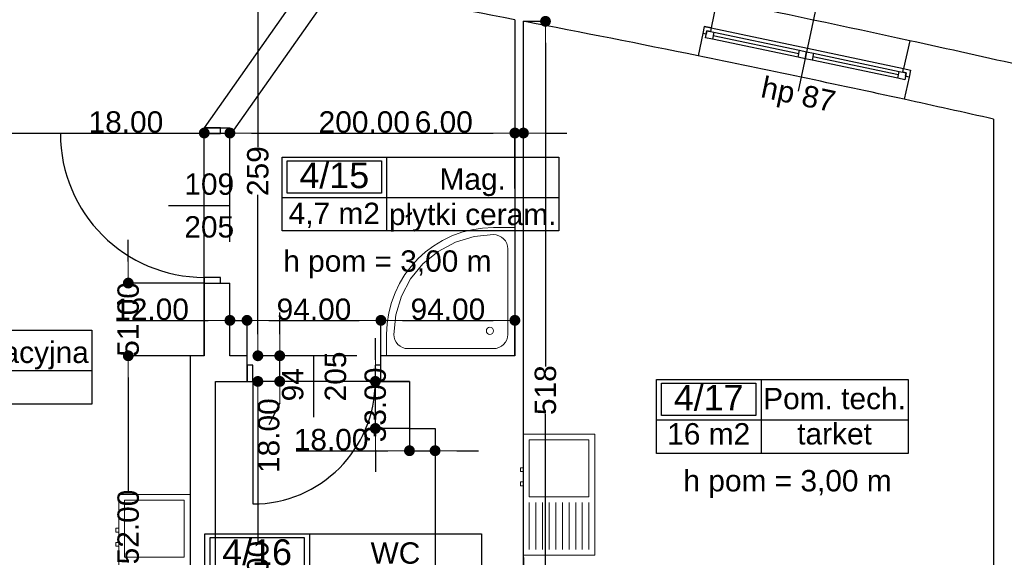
# Model space of a CAD drawing. Header units: millimetres. Extents: x -175445 to -20415, y -559200 to 231527.
# Tile 103 of 256: x -114583 to -107673, y -158625 to -154852. Entities that reach past the tile are written whole.
import ezdxf
from ezdxf.enums import TextEntityAlignment as Align

# ---------------------------------------------------------------- set-up
doc = ezdxf.new("R2010")
doc.units = ezdxf.units.MM
doc.header["$MEASUREMENT"] = 0
for name, color, linetype in [('Drzwi', 7, 'Continuous'), ('Obiekt', 7, 'Continuous'), ('Okno', 7, 'Continuous'), ('Strefa', 7, 'Continuous'), ('Strop', 7, 'Continuous'), ('Słup', 7, 'Continuous'), ('Tekst', 7, 'Continuous'), ('Wymiary', 63, 'Continuous'), ('Ściana', 7, 'Continuous')]:
    doc.layers.add(name, color=color, linetype=linetype)
doc.styles.add('Arial', font='txt')
doc.styles.add('Times new roman', font='txt')
doc.dimstyles.new('GENERATED_STYLE__1', dxfattribs={"dimtxt": 150, "dimasz": 152, "dimexe": 0.18, "dimexo": 0, "dimgap": 0.09, "dimtad": 1, "dimtih": 1, "dimtoh": 1, "dimlfac": 0.1, "dimzin": 0, "dimdsep": 46, "dimtxsty": 'Arial', "dimblk": 'ARROWHEAD_11', "dimblk1": 'ARROWHEAD_11', "dimblk2": 'ARROWHEAD_11', "dimcen": 0.09, "dimclrd": 114, "dimclre": 114, "dimclrt": 114, "dimazin": 0, "dimtfac": 1, "dimtdec": 4, "dimtmove": 0, "dimatfit": 3, "dimfxl": 1, "dimtolj": 1, "dimtzin": 0, "dimarcsym": 0})
doc.dimstyles.new('GENERATED_STYLE__2', dxfattribs={"dimtxt": 150, "dimasz": 152, "dimexe": 0.18, "dimexo": 0, "dimgap": 0.09, "dimtad": 1, "dimlfac": 0.1, "dimzin": 0, "dimdsep": 46, "dimtxsty": 'Arial', "dimblk": 'ARROWHEAD_11', "dimblk1": 'ARROWHEAD_11', "dimblk2": 'ARROWHEAD_11', "dimcen": 0.09, "dimclrd": 114, "dimclre": 114, "dimclrt": 114, "dimazin": 0, "dimtfac": 1, "dimtdec": 4, "dimtmove": 0, "dimatfit": 3, "dimfxl": 1, "dimtolj": 1, "dimtzin": 0, "dimarcsym": 0})

# ---------------------------------------------------------------- blocks, each defined once
blk = doc.blocks.new('Sala pooperacyjna_4_14_14', base_point=(-115855.9, 38055.3))
at = {"layer": 'Strefa'}
for p, q in [((-116635, 38338.2), (-114076.1, 38338.2)), ((-116635, 37819.6), (-116635, 38338.2)), ((-116596, 38312.2), (-115894.9, 38312.2)), ((-116596, 38086), (-116596, 38312.2)), ((-115894.9, 38312.2), (-115894.9, 38086)), ((-115855.9, 38338.2), (-115855.9, 37819.6)), ((-114076.1, 38338.2), (-114076.1, 37819.6)), ((-115894.9, 38086), (-116596, 38086)), ((-116635, 38055.3), (-114076.1, 38055.3)), ((-114076.1, 37819.6), (-116635, 37819.6))]:
    blk.add_line(p, q, dxfattribs=at)
at = {"layer": 'Strefa', "style": 'Arial'}
for tag, height, p in [('ROOM_NUMBER', 180, (-116245.5, 38210.3)), ('ROOM_NAME', 150, (-114966, 38183.7)), ('ROOM_CALC_AREA', 150, (-116245.5, 37943.3)), ('floor_f', 150, (-114966, 37956.6))]:
    blk.add_attdef(tag, text='', height=height, dxfattribs=at).set_placement(p, align=Align.MIDDLE_CENTER)
blk = doc.blocks.new('Mag._4_15_15', base_point=(-112008.3, 39270.6))
at = {"layer": 'Strefa'}
for p, q in [((-112742.4, 39553.5), (-110800.2, 39553.5)), ((-112742.4, 39034.9), (-112742.4, 39553.5)), ((-112008.3, 39553.5), (-112008.3, 39034.9)), ((-110800.2, 39553.5), (-110800.2, 39034.9)), ((-112705.7, 39527.6), (-112045, 39527.6)), ((-112705.7, 39301.3), (-112705.7, 39527.6)), ((-112045, 39527.6), (-112045, 39301.3)), ((-112742.4, 39270.6), (-110800.2, 39270.6)), ((-112045, 39301.3), (-112705.7, 39301.3)), ((-110800.2, 39034.9), (-112742.4, 39034.9))]:
    blk.add_line(p, q, dxfattribs=at)
at = {"layer": 'Strefa', "style": 'Arial'}
for tag, height, p in [('ROOM_NUMBER', 180, (-112375.4, 39425.6)), ('ROOM_NAME', 150, (-111404.2, 39399)), ('ROOM_CALC_AREA', 150, (-112375.4, 39158.6)), ('floor_f', 150, (-111404.2, 39151.5))]:
    blk.add_attdef(tag, text='', height=height, dxfattribs=at).set_placement(p, align=Align.MIDDLE_CENTER)
blk = doc.blocks.new('WC_4_16_16', base_point=(-112550.3, 36626.5))
at = {"layer": 'Strefa'}
for p, q in [((-113284.3, 36909.3), (-111342.1, 36909.3)), ((-113284.3, 36390.8), (-113284.3, 36909.3)), ((-112550.3, 36909.3), (-112550.3, 36390.8)), ((-111342.1, 36909.3), (-111342.1, 36390.8)), ((-113247.6, 36883.4), (-112587, 36883.4)), ((-113247.6, 36657.1), (-113247.6, 36883.4)), ((-112587, 36883.4), (-112587, 36657.1)), ((-113284.3, 36626.5), (-111342.1, 36626.5)), ((-112587, 36657.1), (-113247.6, 36657.1)), ((-111342.1, 36390.8), (-113284.3, 36390.8))]:
    blk.add_line(p, q, dxfattribs=at)
at = {"layer": 'Strefa', "style": 'Arial'}
for tag, height, p in [('ROOM_NUMBER', 180, (-112917.3, 36781.4)), ('ROOM_NAME', 150, (-111946.2, 36775.3)), ('ROOM_CALC_AREA', 150, (-112917.3, 36529)), ('floor_f', 150, (-111946.2, 36507.4))]:
    blk.add_attdef(tag, text='', height=height, dxfattribs=at).set_placement(p, align=Align.MIDDLE_CENTER)
blk = doc.blocks.new('Pom. tech._4_17_17', base_point=(-109380.6, 37710.4))
at = {"layer": 'Strefa'}
for p, q in [((-110114.7, 37993.3), (-108348.1, 37993.3)), ((-110114.7, 37474.7), (-110114.7, 37993.3)), ((-110078, 37967.3), (-109417.3, 37967.3)), ((-110078, 37741.1), (-110078, 37967.3)), ((-109417.3, 37967.3), (-109417.3, 37741.1)), ((-109380.6, 37993.3), (-109380.6, 37474.7)), ((-108348.1, 37993.3), (-108348.1, 37474.7)), ((-109417.3, 37741.1), (-110078, 37741.1)), ((-110114.7, 37710.4), (-108348.1, 37710.4)), ((-108348.1, 37474.7), (-110114.7, 37474.7))]:
    blk.add_line(p, q, dxfattribs=at)
at = {"layer": 'Strefa', "style": 'Arial'}
for tag, height, p in [('ROOM_NUMBER', 180, (-109747.6, 37865.4)), ('ROOM_NAME', 150, (-108864.4, 37859.2)), ('ROOM_CALC_AREA', 150, (-109747.6, 37611.7)), ('floor_f', 150, (-108864.4, 37611.7))]:
    blk.add_attdef(tag, text='', height=height, dxfattribs=at).set_placement(p, align=Align.MIDDLE_CENTER)
blk = doc.blocks.new('ARROWHEAD_11')
at = {"color": 0, "linetype": 'Continuous', "lineweight": 0}
blk.add_line((0, 0), (-1, 0), dxfattribs=at)
at = {"color": 0, "linetype": 'Continuous', "lineweight": 0, "const_width": 0.25, "flags": 128}
blk.add_lwpolyline([(-0.125, 0, 1), (0.125, 0, 1)], format="xyb", close=True, dxfattribs=at)
blk = doc.blocks.new('*D1301')
at = {"layer": 'Defpoints', "color": 0}
for p in [(-112911.7, -157390.6), (-111848, -157390.6), (-111668, -160040.6)]:
    blk.add_point(p, dxfattribs=at)
at = {"layer": 'Wymiary', "color": 114, "lineweight": -2}
for p, q in [((-111848, -157390.6), (-112911.8, -157390.6)), ((-112911.7, -157542.6), (-112911.7, -158517)), ((-112911.7, -159888.6), (-112911.7, -159141.9)), ((-111668, -160040.6), (-112911.8, -160040.6))]:
    blk.add_line(p, q, dxfattribs=at)
at = {"layer": 'Wymiary', "color": 114, "lineweight": -2, "xscale": 152, "yscale": 152, "zscale": 152}
for p, rotation in [((-112911.7, -157390.6), 90), ((-112911.7, -160040.6), 270)]:
    blk.add_blockref('ARROWHEAD_11', p, dxfattribs=dict(at, rotation=rotation))
at = {"layer": 'Wymiary', "color": 114, "lineweight": 13, "insert": (-112911.7, -158829.5), "char_height": 150, "attachment_point": 5, "rotation": 90, "style": 'Arial'}
blk.add_mtext('\\A1;265.00', dxfattribs=at)
blk = doc.blocks.new('*D1302')
at = {"layer": 'Defpoints', "color": 0}
for p in [(-112758.3, -157210.6), (-112218, -157210.6), (-111848, -157390.6)]:
    blk.add_point(p, dxfattribs=at)
at = {"layer": 'Wymiary', "color": 114, "lineweight": -2}
for p, q in [((-112758.3, -157058.6), (-112758.3, -156906.6)), ((-112218, -157210.6), (-112758.5, -157210.6)), ((-112758.3, -157390.6), (-112758.3, -157210.6)), ((-111848, -157390.6), (-112758.5, -157390.6)), ((-112758.3, -157542.6), (-112835, -157694.6))]:
    blk.add_line(p, q, dxfattribs=at)
at = {"layer": 'Wymiary', "color": 114, "lineweight": -2, "xscale": 152, "yscale": 152, "zscale": 152}
for p, rotation in [((-112758.3, -157210.6), 270), ((-112758.3, -157390.6), 90)]:
    blk.add_blockref('ARROWHEAD_11', p, dxfattribs=dict(at, rotation=rotation))
at = {"layer": 'Wymiary', "color": 114, "lineweight": 13, "insert": (-112835, -157771.3), "char_height": 150, "attachment_point": 5, "rotation": 90, "style": 'Arial'}
blk.add_mtext('\\A1;18.00', dxfattribs=at)
blk = doc.blocks.new('*D1303')
at = {"layer": 'Defpoints', "color": 0}
for p in [(-112911.7, -154619.3), (-112372.4, -154619.3), (-112218, -157210.6)]:
    blk.add_point(p, dxfattribs=at)
at = {"layer": 'Wymiary', "color": 114, "lineweight": -2}
for p, q in [((-112372.4, -154619.3), (-112911.8, -154619.3)), ((-112911.7, -154771.3), (-112911.7, -155747.8)), ((-112911.7, -157058.6), (-112911.7, -156082.2)), ((-112218, -157210.6), (-112911.8, -157210.6))]:
    blk.add_line(p, q, dxfattribs=at)
at = {"layer": 'Wymiary', "color": 114, "lineweight": -2, "xscale": 152, "yscale": 152, "zscale": 152}
for p, rotation in [((-112911.7, -154619.3), 90), ((-112911.7, -157210.6), 270)]:
    blk.add_blockref('ARROWHEAD_11', p, dxfattribs=dict(at, rotation=rotation))
at = {"layer": 'Wymiary', "color": 114, "lineweight": 13, "insert": (-112911.7, -155915), "char_height": 150, "attachment_point": 5, "rotation": 90, "style": 'Arial'}
blk.add_mtext('\\A1;259', dxfattribs=at)
blk = doc.blocks.new('*D1304')
at = {"layer": 'Defpoints', "color": 0}
for p in [(-112087.3, -157390.6), (-111848, -157390.6), (-111848, -157720.6)]:
    blk.add_point(p, dxfattribs=at)
at = {"layer": 'Wymiary', "color": 114, "lineweight": -2}
for p, q in [((-112087.3, -157238.6), (-112087.3, -157086.6)), ((-111848, -157390.6), (-112087.5, -157390.6)), ((-112087.3, -157720.6), (-112087.3, -157390.6)), ((-111848, -157720.6), (-112087.5, -157720.6)), ((-112087.3, -157872.6), (-112087.3, -158024.6))]:
    blk.add_line(p, q, dxfattribs=at)
at = {"layer": 'Wymiary', "color": 114, "lineweight": -2, "xscale": 152, "yscale": 152, "zscale": 152}
for p, rotation in [((-112087.3, -157390.6), 270), ((-112087.3, -157720.6), 90)]:
    blk.add_blockref('ARROWHEAD_11', p, dxfattribs=dict(at, rotation=rotation))
at = {"layer": 'Wymiary', "color": 114, "lineweight": 13, "insert": (-112087.3, -157555.6), "char_height": 150, "attachment_point": 5, "rotation": 90, "style": 'Arial'}
blk.add_mtext('\\A1;33.00', dxfattribs=at)
blk = doc.blocks.new('*D1305')
at = {"layer": 'Defpoints', "color": 0}
for p in [(-111048, -154863.7), (-110893.2, -154863.7), (-111048, -160040.6)]:
    blk.add_point(p, dxfattribs=at)
at = {"layer": 'Wymiary', "color": 114, "lineweight": -2}
for p, q in [((-111048, -154863.7), (-110893.1, -154863.7)), ((-110893.2, -155015.7), (-110893.2, -157286.2)), ((-110893.2, -159888.6), (-110893.2, -157618.1)), ((-111048, -160040.6), (-110893.1, -160040.6))]:
    blk.add_line(p, q, dxfattribs=at)
at = {"layer": 'Wymiary', "color": 114, "lineweight": -2, "xscale": 152, "yscale": 152, "zscale": 152}
for p, rotation in [((-110893.2, -154863.7), 90), ((-110893.2, -160040.6), 270)]:
    blk.add_blockref('ARROWHEAD_11', p, dxfattribs=dict(at, rotation=rotation))
at = {"layer": 'Wymiary', "color": 114, "lineweight": 13, "insert": (-110893.2, -157452.2), "char_height": 150, "attachment_point": 5, "rotation": 90, "style": 'Arial'}
blk.add_mtext('\\A1;518', dxfattribs=at)
blk = doc.blocks.new('*D1331')
at = {"layer": 'Defpoints', "color": 0}
for p in [(-107748, -157795.4), (-111048, -158625.6), (-107748, -159112.8)]:
    blk.add_point(p, dxfattribs=at)
at = {"layer": 'Wymiary', "color": 114, "lineweight": -2}
for p, q in [((-107748, -157795.4), (-107748, -159113)), ((-111048, -158625.6), (-111048, -159113)), ((-110896, -159112.8), (-107900, -159112.8))]:
    blk.add_line(p, q, dxfattribs=at)
at = {"layer": 'Wymiary', "color": 114, "lineweight": -2, "xscale": 152, "yscale": 152, "zscale": 152, "rotation": 180}
blk.add_blockref('ARROWHEAD_11', (-111048, -159112.8), dxfattribs=at)
at = {"layer": 'Wymiary', "color": 114, "lineweight": -2, "xscale": 152, "yscale": 152, "zscale": 152}
blk.add_blockref('ARROWHEAD_11', (-107748, -159112.8), dxfattribs=at)
at = {"layer": 'Wymiary', "color": 114, "lineweight": 13, "insert": (-109511.8, -159036.1), "char_height": 150, "attachment_point": 5, "style": 'Arial'}
blk.add_mtext('\\A1;330.00', dxfattribs=at)
blk = doc.blocks.new('*D1332')
at = {"layer": 'Defpoints', "color": 0}
for p in [(-107748, -157795.4), (-107598, -157795.4), (-107598, -159112.8)]:
    blk.add_point(p, dxfattribs=at)
at = {"layer": 'Wymiary', "color": 114, "lineweight": -2}
for p, q in [((-107748, -157795.4), (-107748, -159113)), ((-107598, -157795.4), (-107598, -159113)), ((-108543.7, -159112.8), (-108052, -159112.8)), ((-108052, -159112.8), (-107900, -159112.8)), ((-107748, -159112.8), (-107598, -159112.8)), ((-107446, -159112.8), (-107294, -159112.8))]:
    blk.add_line(p, q, dxfattribs=at)
at = {"layer": 'Wymiary', "color": 114, "lineweight": -2, "xscale": 152, "yscale": 152, "zscale": 152}
blk.add_blockref('ARROWHEAD_11', (-107748, -159112.8), dxfattribs=at)
at = {"layer": 'Wymiary', "color": 114, "lineweight": -2, "xscale": 152, "yscale": 152, "zscale": 152, "rotation": 180}
blk.add_blockref('ARROWHEAD_11', (-107598, -159112.8), dxfattribs=at)
at = {"layer": 'Wymiary', "color": 114, "lineweight": 13, "insert": (-108297.9, -159036.2), "char_height": 150, "attachment_point": 5, "style": 'Arial'}
blk.add_mtext('\\A1;15.00', dxfattribs=at)
blk = doc.blocks.new('*D1339')
at = {"layer": 'Defpoints', "color": 0}
for p in [(-112988, -156962), (-113108, -157210.6), (-112988, -157210.6)]:
    blk.add_point(p, dxfattribs=at)
at = {"layer": 'Wymiary', "color": 114, "lineweight": -2}
for p, q in [((-113903.7, -156962), (-113412, -156962)), ((-113412, -156962), (-113260, -156962)), ((-113108, -157210.6), (-113108, -156961.8)), ((-113108, -156962), (-112988, -156962)), ((-112988, -157210.6), (-112988, -156961.8)), ((-112836, -156962), (-112684, -156962))]:
    blk.add_line(p, q, dxfattribs=at)
at = {"layer": 'Wymiary', "color": 114, "lineweight": -2, "xscale": 152, "yscale": 152, "zscale": 152}
blk.add_blockref('ARROWHEAD_11', (-113108, -156962), dxfattribs=at)
at = {"layer": 'Wymiary', "color": 114, "lineweight": -2, "xscale": 152, "yscale": 152, "zscale": 152, "rotation": 180}
blk.add_blockref('ARROWHEAD_11', (-112988, -156962), dxfattribs=at)
at = {"layer": 'Wymiary', "color": 114, "lineweight": 13, "insert": (-113657.9, -156885.3), "char_height": 150, "attachment_point": 5, "style": 'Arial'}
blk.add_mtext('\\A1;12.00', dxfattribs=at)
blk = doc.blocks.new('*D1340')
at = {"layer": 'Defpoints', "color": 0}
for p in [(-112048, -156962), (-112988, -157210.6), (-112048, -157210.6)]:
    blk.add_point(p, dxfattribs=at)
at = {"layer": 'Wymiary', "color": 114, "lineweight": -2}
for p, q in [((-112988, -157210.6), (-112988, -156961.8)), ((-112836, -156962), (-112200, -156962)), ((-112048, -157210.6), (-112048, -156961.8))]:
    blk.add_line(p, q, dxfattribs=at)
at = {"layer": 'Wymiary', "color": 114, "lineweight": -2, "xscale": 152, "yscale": 152, "zscale": 152, "rotation": 180}
blk.add_blockref('ARROWHEAD_11', (-112988, -156962), dxfattribs=at)
at = {"layer": 'Wymiary', "color": 114, "lineweight": -2, "xscale": 152, "yscale": 152, "zscale": 152}
blk.add_blockref('ARROWHEAD_11', (-112048, -156962), dxfattribs=at)
at = {"layer": 'Wymiary', "color": 114, "lineweight": 13, "insert": (-112518, -156885.3), "char_height": 150, "attachment_point": 5, "style": 'Arial'}
blk.add_mtext('\\A1;94.00', dxfattribs=at)
blk = doc.blocks.new('*D1341')
at = {"layer": 'Defpoints', "color": 0}
for p in [(-111108, -156962), (-112048, -157210.6), (-111108, -157210.6)]:
    blk.add_point(p, dxfattribs=at)
at = {"layer": 'Wymiary', "color": 114, "lineweight": -2}
for p, q in [((-112048, -157210.6), (-112048, -156961.8)), ((-111896, -156962), (-111260, -156962)), ((-111108, -157210.6), (-111108, -156961.8))]:
    blk.add_line(p, q, dxfattribs=at)
at = {"layer": 'Wymiary', "color": 114, "lineweight": -2, "xscale": 152, "yscale": 152, "zscale": 152, "rotation": 180}
blk.add_blockref('ARROWHEAD_11', (-112048, -156962), dxfattribs=at)
at = {"layer": 'Wymiary', "color": 114, "lineweight": -2, "xscale": 152, "yscale": 152, "zscale": 152}
blk.add_blockref('ARROWHEAD_11', (-111108, -156962), dxfattribs=at)
at = {"layer": 'Wymiary', "color": 114, "lineweight": 13, "insert": (-111578, -156885.3), "char_height": 150, "attachment_point": 5, "style": 'Arial'}
blk.add_mtext('\\A1;94.00', dxfattribs=at)
blk = doc.blocks.new('*D1342')
at = {"layer": 'Defpoints', "color": 0}
for p in [(-113821.4, -157210.6), (-113388, -157210.6), (-113388, -159730.6)]:
    blk.add_point(p, dxfattribs=at)
at = {"layer": 'Wymiary', "color": 114, "lineweight": -2}
for p, q in [((-113388, -157210.6), (-113821.6, -157210.6)), ((-113821.4, -157362.6), (-113821.4, -158158.2)), ((-113821.4, -159578.6), (-113821.4, -158783.1)), ((-113388, -159730.6), (-113821.6, -159730.6))]:
    blk.add_line(p, q, dxfattribs=at)
at = {"layer": 'Wymiary', "color": 114, "lineweight": -2, "xscale": 152, "yscale": 152, "zscale": 152}
for p, rotation in [((-113821.4, -157210.6), 90), ((-113821.4, -159730.6), 270)]:
    blk.add_blockref('ARROWHEAD_11', p, dxfattribs=dict(at, rotation=rotation))
at = {"layer": 'Wymiary', "color": 114, "lineweight": 13, "insert": (-113821.4, -158470.6), "char_height": 150, "attachment_point": 5, "rotation": 90, "style": 'Arial'}
blk.add_mtext('\\A1;252.00', dxfattribs=at)
blk = doc.blocks.new('*D1343')
at = {"layer": 'Defpoints', "color": 0}
for p in [(-113821.4, -156700.6), (-113288, -156700.6), (-113388, -157210.6)]:
    blk.add_point(p, dxfattribs=at)
at = {"layer": 'Wymiary', "color": 114, "lineweight": -2}
for p, q in [((-113821.4, -156548.6), (-113821.4, -156396.6)), ((-113288, -156700.6), (-113821.6, -156700.6)), ((-113821.4, -156700.6), (-113821.4, -156702.7)), ((-113388, -157210.6), (-113821.6, -157210.6)), ((-113821.4, -157210.6), (-113821.4, -157208.6)), ((-113821.4, -157362.6), (-113821.4, -157514.6))]:
    blk.add_line(p, q, dxfattribs=at)
at = {"layer": 'Wymiary', "color": 114, "lineweight": -2, "xscale": 152, "yscale": 152, "zscale": 152}
for p, rotation in [((-113821.4, -156700.6), 270), ((-113821.4, -157210.6), 90)]:
    blk.add_blockref('ARROWHEAD_11', p, dxfattribs=dict(at, rotation=rotation))
at = {"layer": 'Wymiary', "color": 114, "lineweight": 13, "insert": (-113821.4, -156955.6), "char_height": 150, "attachment_point": 5, "rotation": 90, "style": 'Arial'}
blk.add_mtext('\\A1;51.00', dxfattribs=at)
blk = doc.blocks.new('*D1344')
at = {"layer": 'Defpoints', "color": 0}
for p in [(-118258, -153745.1), (-113288, -155647.6), (-113288, -157210.6)]:
    blk.add_point(p, dxfattribs=at)
at = {"layer": 'Wymiary', "color": 114, "lineweight": -2}
for p, q in [((-118258, -153745.1), (-118258, -155647.8)), ((-118106, -155647.6), (-113440, -155647.6)), ((-113288, -157210.6), (-113288, -155647.5))]:
    blk.add_line(p, q, dxfattribs=at)
at = {"layer": 'Wymiary', "color": 114, "lineweight": -2, "xscale": 152, "yscale": 152, "zscale": 152, "rotation": 180}
blk.add_blockref('ARROWHEAD_11', (-118258, -155647.6), dxfattribs=at)
at = {"layer": 'Wymiary', "color": 114, "lineweight": -2, "xscale": 152, "yscale": 152, "zscale": 152}
blk.add_blockref('ARROWHEAD_11', (-113288, -155647.6), dxfattribs=at)
at = {"layer": 'Wymiary', "color": 114, "lineweight": 13, "insert": (-115886.8, -155571), "char_height": 150, "attachment_point": 5, "style": 'Arial'}
blk.add_mtext('\\A1;497.00', dxfattribs=at)
blk = doc.blocks.new('*D1345')
at = {"layer": 'Defpoints', "color": 0}
for p in [(-113108, -155647.6), (-113108, -156410.6), (-113288, -157210.6)]:
    blk.add_point(p, dxfattribs=at)
at = {"layer": 'Wymiary', "color": 114, "lineweight": -2}
for p, q in [((-114083.7, -155647.6), (-113592, -155647.6)), ((-113592, -155647.6), (-113440, -155647.6)), ((-113288, -157210.6), (-113288, -155647.5)), ((-113288, -155647.6), (-113108, -155647.6)), ((-113108, -156410.6), (-113108, -155647.5)), ((-112956, -155647.6), (-112804, -155647.6))]:
    blk.add_line(p, q, dxfattribs=at)
at = {"layer": 'Wymiary', "color": 114, "lineweight": -2, "xscale": 152, "yscale": 152, "zscale": 152}
blk.add_blockref('ARROWHEAD_11', (-113288, -155647.6), dxfattribs=at)
at = {"layer": 'Wymiary', "color": 114, "lineweight": -2, "xscale": 152, "yscale": 152, "zscale": 152, "rotation": 180}
blk.add_blockref('ARROWHEAD_11', (-113108, -155647.6), dxfattribs=at)
at = {"layer": 'Wymiary', "color": 114, "lineweight": 13, "insert": (-113837.9, -155571), "char_height": 150, "attachment_point": 5, "style": 'Arial'}
blk.add_mtext('\\A1;18.00', dxfattribs=at)
blk = doc.blocks.new('*D1346')
at = {"layer": 'Defpoints', "color": 0}
for p in [(-111108, -155647.6), (-111108, -156037.2), (-113108, -156410.6)]:
    blk.add_point(p, dxfattribs=at)
at = {"layer": 'Wymiary', "color": 114, "lineweight": -2}
for p, q in [((-113108, -156410.6), (-113108, -155647.5)), ((-112956, -155647.6), (-111260, -155647.6)), ((-111108, -156037.2), (-111108, -155647.5))]:
    blk.add_line(p, q, dxfattribs=at)
at = {"layer": 'Wymiary', "color": 114, "lineweight": -2, "xscale": 152, "yscale": 152, "zscale": 152, "rotation": 180}
blk.add_blockref('ARROWHEAD_11', (-113108, -155647.6), dxfattribs=at)
at = {"layer": 'Wymiary', "color": 114, "lineweight": -2, "xscale": 152, "yscale": 152, "zscale": 152}
blk.add_blockref('ARROWHEAD_11', (-111108, -155647.6), dxfattribs=at)
at = {"layer": 'Wymiary', "color": 114, "lineweight": 13, "insert": (-112164.9, -155571), "char_height": 150, "attachment_point": 5, "style": 'Arial'}
blk.add_mtext('\\A1;200.00', dxfattribs=at)
blk = doc.blocks.new('*D1347')
at = {"layer": 'Defpoints', "color": 0}
for p in [(-111048, -155647.6), (-111108, -156037.2), (-111048, -156037.2)]:
    blk.add_point(p, dxfattribs=at)
at = {"layer": 'Wymiary', "color": 114, "lineweight": -2}
for p, q in [((-111802, -155647.6), (-111412, -155647.6)), ((-111412, -155647.6), (-111260, -155647.6)), ((-111108, -156037.2), (-111108, -155647.5)), ((-111108, -155647.6), (-111048, -155647.6)), ((-111048, -156037.2), (-111048, -155647.5)), ((-110896, -155647.6), (-110744, -155647.6))]:
    blk.add_line(p, q, dxfattribs=at)
at = {"layer": 'Wymiary', "color": 114, "lineweight": -2, "xscale": 152, "yscale": 152, "zscale": 152}
blk.add_blockref('ARROWHEAD_11', (-111108, -155647.6), dxfattribs=at)
at = {"layer": 'Wymiary', "color": 114, "lineweight": -2, "xscale": 152, "yscale": 152, "zscale": 152, "rotation": 180}
blk.add_blockref('ARROWHEAD_11', (-111048, -155647.6), dxfattribs=at)
at = {"layer": 'Wymiary', "color": 114, "lineweight": 13, "insert": (-111607.1, -155571), "char_height": 150, "attachment_point": 5, "style": 'Arial'}
blk.add_mtext('\\A1;6.00', dxfattribs=at)
blk = doc.blocks.new('*D1348')
at = {"layer": 'Defpoints', "color": 0}
for p in [(-111848, -157390.6), (-111668, -157720.6), (-111668, -157876.8)]:
    blk.add_point(p, dxfattribs=at)
at = {"layer": 'Wymiary', "color": 114, "lineweight": -2}
for p, q in [((-111848, -157390.6), (-111848, -157877)), ((-111668, -157720.6), (-111668, -157877)), ((-112643.7, -157876.8), (-112152, -157876.8)), ((-112152, -157876.8), (-112000, -157876.8)), ((-111848, -157876.8), (-111668, -157876.8)), ((-111516, -157876.8), (-111364, -157876.8))]:
    blk.add_line(p, q, dxfattribs=at)
at = {"layer": 'Wymiary', "color": 114, "lineweight": -2, "xscale": 152, "yscale": 152, "zscale": 152}
blk.add_blockref('ARROWHEAD_11', (-111848, -157876.8), dxfattribs=at)
at = {"layer": 'Wymiary', "color": 114, "lineweight": -2, "xscale": 152, "yscale": 152, "zscale": 152, "rotation": 180}
blk.add_blockref('ARROWHEAD_11', (-111668, -157876.8), dxfattribs=at)
at = {"layer": 'Wymiary', "color": 114, "lineweight": 13, "insert": (-112397.9, -157800.1), "char_height": 150, "attachment_point": 5, "style": 'Arial'}
blk.add_mtext('\\A1;18.00', dxfattribs=at)

msp = doc.modelspace()

# ---------------------------------------------------------------- linework, layer by layer
at = {"layer": 'Drzwi'}
for p, q in [((-113288.019, -155610.636), (-113288.019, -155650.636)), ((-113173.019, -155610.636), (-113288.019, -155610.636)), ((-113288.019, -155610.636), (-113173.019, -155610.636)), ((-113173.019, -155650.636), (-113173.019, -155610.636)), ((-113288.019, -155650.636), (-114298.019, -155650.636)), ((-113288.019, -155650.636), (-113173.019, -155650.636)), ((-113173.019, -156660.636), (-113288.019, -156660.636)), ((-113288.019, -156660.636), (-113288.019, -156700.636)), ((-113288.019, -156700.636), (-113173.019, -156700.636)), ((-113288.019, -156700.636), (-113173.019, -156700.636)), ((-113173.019, -156700.636), (-113173.019, -156660.636)), ((-112948.019, -157275.636), (-112988.019, -157275.636)), ((-112988.019, -157275.636), (-112988.019, -157390.636)), ((-112988.019, -157390.636), (-112988.019, -157275.636)), ((-112948.019, -157390.636), (-112948.019, -157275.636)), ((-112048.019, -157275.636), (-112088.019, -157275.636)), ((-112088.019, -157275.636), (-112088.019, -157390.636)), ((-112048.019, -157390.636), (-112048.019, -157275.636)), ((-112048.019, -157390.636), (-112048.019, -157275.636)), ((-112988.019, -157390.636), (-112948.019, -157390.636)), ((-112948.019, -157390.636), (-112948.019, -158250.636)), ((-112088.019, -157390.636), (-112048.019, -157390.636))]:
    msp.add_line(p, q, dxfattribs=at)
for centre, radius, start, end in [((-113288.019, -155650.636), 1010, 180, 270), ((-112948.019, -157390.636), 860, 270, 0)]:
    msp.add_arc(centre, radius, start, end, dxfattribs=at)
at = {"layer": 'Obiekt'}
for p, q in [((-108951.602, -154561.153), (-109118.877, -155353.693)), ((-113539.397, -156155.636), (-113108.019, -156155.636)), ((-112518.019, -157642.014), (-112518.019, -157210.636))]:
    msp.add_line(p, q, dxfattribs=at)
at = {"layer": 'Obiekt', "lineweight": 5}
for p, q in [((-111108.019, -156310.636), (-111258.019, -156310.636)), ((-111108.019, -157210.636), (-111108.019, -156310.636)), ((-111394.582, -156374.086), (-111525.897, -156413.92)), ((-111258.019, -156360.636), (-111394.582, -156374.086)), ((-111238.51, -156362.557), (-111258.019, -156360.636)), ((-111219.75, -156368.248), (-111238.51, -156362.557)), ((-111202.462, -156377.489), (-111219.75, -156368.248)), ((-111187.308, -156389.925), (-111202.462, -156377.489)), ((-111525.897, -156413.92), (-111646.918, -156478.607)), ((-111174.872, -156405.079), (-111187.308, -156389.925)), ((-111165.631, -156422.367), (-111174.872, -156405.079)), ((-111159.94, -156441.127), (-111165.631, -156422.367)), ((-111158.019, -156460.636), (-111159.94, -156441.127)), ((-111646.918, -156478.607), (-111752.993, -156565.661)), ((-111158.019, -157060.636), (-111158.019, -156460.636)), ((-111158.019, -157060.636), (-111158.019, -156460.636)), ((-111158.019, -156460.636), (-111158.019, -157060.636)), ((-111752.993, -156565.661), (-111840.047, -156671.737)), ((-111840.047, -156671.737), (-111904.734, -156792.757)), ((-111904.734, -156792.757), (-111944.568, -156924.073)), ((-111944.568, -156924.073), (-111958.019, -157060.636)), ((-112008.019, -157060.636), (-112008.019, -157210.636)), ((-111958.019, -157060.636), (-111956.097, -157080.145)), ((-111159.94, -157080.145), (-111158.019, -157060.636)), ((-111956.097, -157080.145), (-111950.407, -157098.904)), ((-111950.407, -157098.904), (-111941.166, -157116.193)), ((-111941.166, -157116.193), (-111928.729, -157131.346)), ((-111928.729, -157131.346), (-111913.576, -157143.783)), ((-111202.462, -157143.783), (-111187.308, -157131.346)), ((-111187.308, -157131.346), (-111174.872, -157116.193)), ((-111174.872, -157116.193), (-111165.631, -157098.904)), ((-111165.631, -157098.904), (-111159.94, -157080.145)), ((-112008.019, -157210.636), (-111108.019, -157210.636)), ((-111913.576, -157143.783), (-111896.287, -157153.024)), ((-111896.287, -157153.024), (-111877.528, -157158.714)), ((-111877.528, -157158.714), (-111858.019, -157160.636)), ((-111858.019, -157160.636), (-111258.019, -157160.636)), ((-111258.019, -157160.636), (-111238.51, -157158.714)), ((-111238.51, -157158.714), (-111219.75, -157153.024)), ((-111219.75, -157153.024), (-111202.462, -157143.783)), ((-111048.019, -158184.708), (-111048.019, -157759.708)), ((-111048.019, -157759.708), (-110548.019, -157759.708)), ((-110548.019, -157759.708), (-110548.019, -158609.708)), ((-111008.019, -157799.708), (-110588.019, -157799.708)), ((-111008.019, -157999.708), (-111008.019, -157799.708)), ((-110588.019, -157799.708), (-110588.019, -158199.708)), ((-111068.019, -157996.208), (-111048.019, -157996.208)), ((-111068.019, -158023.208), (-111068.019, -157996.208)), ((-111048.019, -158023.208), (-111068.019, -158023.208)), ((-111048.019, -157996.208), (-111048.019, -158023.208)), ((-111008.019, -158199.708), (-111008.019, -157999.708)), ((-111068.019, -158096.208), (-111048.019, -158096.208)), ((-111068.019, -158123.208), (-111068.019, -158096.208)), ((-111048.019, -158096.208), (-111048.019, -158123.208)), ((-111048.019, -158123.208), (-111068.019, -158123.208)), ((-113888.019, -158608.973), (-113888.019, -158183.973)), ((-113888.019, -158183.973), (-113388.019, -158183.973)), ((-113848.019, -158223.973), (-113428.019, -158223.973)), ((-113848.019, -158423.973), (-113848.019, -158223.973)), ((-113428.019, -158223.973), (-113428.019, -158623.973)), ((-113388.019, -158183.973), (-113388.019, -159033.973)), ((-111048.019, -158609.708), (-111048.019, -158184.708)), ((-110588.019, -158199.708), (-111008.019, -158199.708)), ((-111008.019, -158239.708), (-111008.019, -158569.708)), ((-110961.352, -158239.708), (-110961.352, -158569.708)), ((-110914.685, -158239.708), (-110914.685, -158569.708)), ((-110868.019, -158239.708), (-110868.019, -158569.708)), ((-110821.352, -158239.708), (-110821.352, -158569.708)), ((-110774.685, -158239.708), (-110774.685, -158569.708)), ((-110728.019, -158239.708), (-110728.019, -158569.708)), ((-110681.352, -158239.708), (-110681.352, -158569.708)), ((-110634.685, -158239.708), (-110634.685, -158569.708)), ((-110588.019, -158239.708), (-110588.019, -158569.708)), ((-113908.019, -158420.473), (-113888.019, -158420.473)), ((-113908.019, -158447.473), (-113908.019, -158420.473)), ((-113888.019, -158447.473), (-113908.019, -158447.473)), ((-113888.019, -158420.473), (-113888.019, -158447.473)), ((-113848.019, -158623.973), (-113848.019, -158423.973)), ((-113908.019, -158520.473), (-113888.019, -158520.473)), ((-113908.019, -158547.473), (-113908.019, -158520.473)), ((-113888.019, -158520.473), (-113888.019, -158547.473)), ((-113888.019, -158547.473), (-113908.019, -158547.473)), ((-113888.019, -159033.973), (-113888.019, -158608.973)), ((-113428.019, -158623.973), (-113848.019, -158623.973)), ((-110548.019, -158609.708), (-111048.019, -158609.708))]:
    msp.add_line(p, q, dxfattribs=at)
msp.add_circle((-111283.019, -157035.636), 25, dxfattribs=at)
msp.add_arc((-111258.019, -157060.636), 750, 90, 180, dxfattribs=at)
at = {"layer": 'Okno'}
for p, q in [((-109779.795, -154900.048), (-109789.774, -154949.043)), ((-109779.448, -154900.121), (-109789.774, -154949.043)), ((-109779.795, -154900.048), (-109730.526, -154910.447)), ((-109730.965, -154910.354), (-109779.795, -154900.048)), ((-109770.476, -154978.667), (-109760.15, -154929.745)), ((-109760.15, -154929.745), (-109765.313, -154954.206)), ((-109735.689, -154934.908), (-109760.15, -154929.745)), ((-109760.15, -154929.745), (-109711.228, -154940.071)), ((-109730.526, -154910.447), (-109735.689, -154934.908)), ((-109730.526, -154910.447), (-109055.4, -155052.94)), ((-109765.313, -154954.206), (-109789.774, -154949.043)), ((-109721.553, -154988.993), (-109770.476, -154978.667)), ((-109711.228, -154940.071), (-109721.553, -154988.993)), ((-109119.81, -155115.998), (-109721.553, -154988.993)), ((-109119.81, -155115.998), (-109721.553, -154988.993)), ((-109114.647, -155091.537), (-109716.39, -154964.532)), ((-109711.228, -154940.071), (-109109.485, -155067.076)), ((-109119.81, -155115.998), (-109109.485, -155067.076)), ((-109109.485, -155067.076), (-109060.562, -155077.401)), ((-109055.4, -155052.94), (-108380.273, -155195.434)), ((-109070.888, -155126.324), (-109119.81, -155115.998)), ((-109070.888, -155126.324), (-109060.562, -155077.401)), ((-109060.562, -155077.401), (-109070.888, -155126.324)), ((-109021.966, -155136.649), (-109070.888, -155126.324)), ((-109060.562, -155077.401), (-109011.64, -155087.727)), ((-109011.64, -155087.727), (-109021.966, -155136.649)), ((-108420.223, -155263.654), (-109021.966, -155136.649)), ((-108420.223, -155263.654), (-109021.966, -155136.649)), ((-108415.06, -155239.193), (-109016.803, -155112.188)), ((-109011.64, -155087.727), (-108409.897, -155214.732)), ((-108385.436, -155219.895), (-108380.273, -155195.434)), ((-108380.273, -155195.434), (-108331.004, -155205.833)), ((-108379.834, -155195.527), (-108331.004, -155205.833)), ((-108331.351, -155205.759), (-108341.677, -155254.682)), ((-108331.004, -155205.833), (-108341.677, -155254.682)), ((-108420.223, -155263.654), (-108409.897, -155214.732)), ((-108371.301, -155273.98), (-108420.223, -155263.654)), ((-108409.897, -155214.732), (-108360.975, -155225.058)), ((-108360.975, -155225.058), (-108385.436, -155219.895)), ((-108360.975, -155225.058), (-108371.301, -155273.98)), ((-108366.138, -155249.519), (-108360.975, -155225.058)), ((-108341.677, -155254.682), (-108366.138, -155249.519))]:
    msp.add_line(p, q, dxfattribs=at)
for radius, start, end in [(104642.008, 77.70317671, 78.46073062), (104232.008, 77.67579966, 78.48810766)]:
    msp.add_arc((-130623.425, -257241.03), radius, start, end, dxfattribs=at)
at = {"layer": 'Strop', "flags": 128}
msp.add_lwpolyline([(-96528.019, -180730.636), (-140258.019, -180730.636), (-141547.974, -180730.636), (-141547.974, -179164.997), (-158346.468, -163832.965), (-159768.887, -165391.434), (-165456.021, -160200.771), (-162779.93, -157268.292), (-160850.538, -159029.253), (-154498.018, -159029.253), (-154498.018, -153008.003, -0.00002607), (-154486.563, -153005.817, -0.04841545), (-132966.516, -151026.695, -0.0060186), (-130274.231, -151072.694), (-126000.282, -151274.702, -0.00045657), (-125806.601, -151285.909, -0.01791801), (-118229.318, -152004.441, -0.00776908), (-114963.359, -152484.403), (-114963.364, -152484.434, -0.034913), (-97147.904, -156667.71, -0.03139835)], format="xyb", dxfattribs=at)
at = {"layer": 'Słup'}
for p, q in [((-111848.019, -157390.636), (-111848.019, -157720.636)), ((-111848.019, -157720.636), (-111668.019, -157720.636))]:
    msp.add_line(p, q, dxfattribs=at)
at = {"layer": 'Ściana'}
for p, q in [((-109690.889, -154714.064), (-109730.965, -154910.354)), ((-109779.795, -154900.048), (-109789.774, -154949.043)), ((-109730.965, -154910.354), (-109779.795, -154900.048)), ((-109789.774, -154949.043), (-109821.705, -155105.826)), ((-108337.167, -154999.784), (-108379.834, -155195.527)), ((-108379.834, -155195.527), (-108331.004, -155205.833)), ((-108331.004, -155205.833), (-108341.677, -155254.682)), ((-108341.677, -155254.682), (-108375.828, -155410.996)), ((-113288.019, -155610.636), (-113173.019, -155610.636)), ((-113173.019, -155610.636), (-113108.019, -155610.636)), ((-113288.019, -156700.636), (-113173.019, -156700.636)), ((-113173.019, -156700.636), (-113108.019, -156700.636)), ((-112988.019, -157275.636), (-112988.019, -157210.636)), ((-112048.019, -157275.636), (-112048.019, -157210.636)), ((-112988.019, -157390.636), (-112988.019, -157275.636)), ((-112048.019, -157390.636), (-112048.019, -157275.636))]:
    msp.add_line(p, q, dxfattribs=at)
at = {"layer": 'Ściana', "flags": 128}
for points in [[(-112568.065, -154584.732), (-113288.019, -155610.636)], [(-113108.019, -155667.494), (-112372.444, -154619.331)], [(-111108.019, -154852.259), (-111108.019, -157210.636)], [(-111048.019, -157210.636), (-111048.019, -154863.714)], [(-107748.019, -155550.189), (-107748.019, -160040.636)], [(-113288.019, -156700.636), (-113288.019, -157210.636)], [(-113108.019, -157210.636), (-113108.019, -156700.636)], [(-113388.019, -157210.636), (-113388.019, -159730.636)], [(-113288.019, -157210.636), (-113388.019, -157210.636)], [(-112988.019, -157210.636), (-113108.019, -157210.636)], [(-111108.019, -157210.636), (-112048.019, -157210.636)], [(-111048.019, -160040.636), (-111048.019, -157210.636)], [(-113208.019, -160040.636), (-113208.019, -157390.636)], [(-113208.019, -157390.636), (-112988.019, -157390.636)], [(-112048.019, -157390.636), (-111848.019, -157390.636)], [(-111668.019, -157720.636), (-111668.019, -160040.636)]]:
    msp.add_lwpolyline(points, dxfattribs=at)
at = {"layer": 'Ściana'}
for centre, radius, start, end in [((-135974.129, -281990.98), 131199.839, 72.78657015, 80.72275794), ((-135974.129, -281990.98), 130859.839, 72.78658978, 80.72275794), ((-130623.425, -257241.03), 104232.008, 79.20879921, 79.91554687), ((-130623.425, -257241.03), 104232.008, 78.48810766, 79.17522191), ((-130623.425, -257241.03), 104642.008, 76.78714377, 77.70317671), ((-130623.425, -257241.03), 104232.008, 77.32231555, 77.67579966)]:
    msp.add_arc(centre, radius, start, end, dxfattribs=at)

# ---------------------------------------------------------------- block references
at = {"layer": 'Strefa'}
ref = msp.add_blockref('Mag._4_15_15', (-112008.332, -156099.333), dxfattribs=at)
ref.add_attrib('ROOM_NAME', 'Mag.', dxfattribs={"color": 7, "height": 150, "style": 'Arial'}).set_placement((-111404.248, -155970.933), align=Align.MIDDLE_CENTER)
ref.add_attrib('ROOM_NUMBER', '4/15', dxfattribs={"color": 7, "height": 180, "style": 'Arial'}).set_placement((-112375.352, -155944.385), align=Align.MIDDLE_CENTER)
ref.add_attrib('ROOM_CALC_AREA', '4,7 m2', dxfattribs={"color": 7, "height": 150, "style": 'Arial'}).set_placement((-112375.352, -156211.387), align=Align.MIDDLE_CENTER)
ref.add_attrib('floor_f', 'płytki ceram.', dxfattribs={"color": 7, "height": 150, "style": 'Arial'}).set_placement((-111404.248, -156218.433), align=Align.MIDDLE_CENTER)
ref = msp.add_blockref('Sala pooperacyjna_4_14_14', (-115855.948, -157314.648), dxfattribs=at)
ref.add_attrib('ROOM_NAME', 'Sala pooperacyjna', dxfattribs={"color": 7, "height": 150, "style": 'Arial'}).set_placement((-114966.027, -157186.248), align=Align.MIDDLE_CENTER)
ref.add_attrib('ROOM_NUMBER', '4/14', dxfattribs={"color": 7, "height": 180, "style": 'Arial'}).set_placement((-116245.469, -157159.701), align=Align.MIDDLE_CENTER)
ref.add_attrib('ROOM_CALC_AREA', '29,3 m2', dxfattribs={"color": 7, "height": 150, "style": 'Arial'}).set_placement((-116245.469, -157426.703), align=Align.MIDDLE_CENTER)
ref.add_attrib('floor_f', 'tarket', dxfattribs={"color": 7, "height": 150, "style": 'Arial'}).set_placement((-114966.027, -157413.331), align=Align.MIDDLE_CENTER)
ref = msp.add_blockref('Pom. tech._4_17_17', (-109380.623, -157659.535), dxfattribs=at)
ref.add_attrib('ROOM_NAME', 'Pom. tech.', dxfattribs={"color": 7, "height": 150, "style": 'Arial'}).set_placement((-108864.38, -157510.718), align=Align.MIDDLE_CENTER)
ref.add_attrib('ROOM_NUMBER', '4/17', dxfattribs={"color": 7, "height": 180, "style": 'Arial'}).set_placement((-109747.643, -157504.588), align=Align.MIDDLE_CENTER)
ref.add_attrib('ROOM_CALC_AREA', '16 m2', dxfattribs={"color": 7, "height": 150, "style": 'Arial'}).set_placement((-109747.643, -157758.269), align=Align.MIDDLE_CENTER)
ref.add_attrib('floor_f', 'tarket', dxfattribs={"color": 7, "height": 150, "style": 'Arial'}).set_placement((-108864.38, -157758.218), align=Align.MIDDLE_CENTER)
ref = msp.add_blockref('WC_4_16_16', (-112550.297, -158743.465), dxfattribs=at)
ref.add_attrib('ROOM_NAME', 'WC', dxfattribs={"color": 7, "height": 150, "style": 'Arial'}).set_placement((-111946.213, -158594.7), align=Align.MIDDLE_CENTER)
ref.add_attrib('ROOM_NUMBER', '4/16', dxfattribs={"color": 7, "height": 180, "style": 'Arial'}).set_placement((-112917.318, -158588.518), align=Align.MIDDLE_CENTER)
ref.add_attrib('ROOM_CALC_AREA', '4 m2', dxfattribs={"color": 7, "height": 150, "style": 'Arial'}).set_placement((-112917.318, -158840.965), align=Align.MIDDLE_CENTER)
ref.add_attrib('floor_f', 'płytki ceram.', dxfattribs={"color": 7, "height": 150, "style": 'Arial'}).set_placement((-111946.213, -158862.565), align=Align.MIDDLE_CENTER)

# ---------------------------------------------------------------- texts
at = {"layer": 'Obiekt', "char_height": 150, "attachment_point": 7, "style": 'Arial'}
for s, insert, rotation in [('\\A1;{\\fArial|b0|i0|c238|p38;hp 87}', (-109398.89, -155438.53), 348.0819537), ('\\A1;{\\fArial|b0|i0|c238|p38;205}', (-112290.55, -157530.462), 90), ('\\A1;{\\fArial|b0|i0|c238|p38;94}', (-112590.55, -157530.462), 90)]:
    msp.add_mtext(s, dxfattribs=dict(at, insert=insert, rotation=rotation))
for s, insert in [('\\A1;{\\fArial|b0|i0|c238|p38;109}', (-113427.845, -156083.104)), ('\\A1;{\\fArial|b0|i0|c238|p38;205}', (-113427.845, -156383.104))]:
    msp.add_mtext(s, dxfattribs=dict(at, insert=insert))
at = {"layer": 'Tekst', "char_height": 150, "attachment_point": 2, "style": 'Times new roman'}
for insert in [(-112002.844, -156471.098), (-109194.27, -158012.265)]:
    msp.add_mtext('\\A1;{\\fArial|b0|i0|c0|p38;h pom = 3,00 m}', dxfattribs=dict(at, insert=insert))

# ---------------------------------------------------------------- dimensions: what is measured, and where the dimension line sits
at = {"layer": 'Wymiary', "lineweight": 13}
for base, p1, p2, picture, middle in [((-113288.019, -155647.631), (-118258.019, -153745.097), (-113288.019, -157210.636), '*D1344', (-115886.848, -155647.631)), ((-113108.019, -155647.631), (-113288.019, -157210.636), (-113108.019, -156410.636), '*D1345', (-113837.88, -155647.631)), ((-111108.019, -155647.631), (-113108.019, -156410.636), (-111108.019, -156037.175), '*D1346', (-112164.933, -155647.631)), ((-111048.019, -155647.631), (-111108.019, -156037.175), (-111048.019, -156037.175), '*D1347', (-111607.078, -155647.631)), ((-112988.019, -156961.958), (-113108.019, -157210.636), (-112988.019, -157210.636), '*D1339', (-113657.88, -156961.958)), ((-112048.019, -156961.958), (-112988.019, -157210.636), (-112048.019, -157210.636), '*D1340', (-112518.019, -156961.958)), ((-111108.019, -156961.958), (-112048.019, -157210.636), (-111108.019, -157210.636), '*D1341', (-111578.019, -156961.958)), ((-111668.019, -157876.799), (-111848.019, -157390.636), (-111668.019, -157720.636), '*D1348', (-112397.88, -157876.799)), ((-107748.019, -159112.846), (-111048.019, -158625.636), (-107748.019, -157795.412), '*D1331', (-109511.848, -159112.846)), ((-107598.019, -159112.846), (-107748.019, -157795.412), (-107598.019, -157795.412), '*D1332', (-108297.88, -159112.846))]:
    dim = msp.add_linear_dim(base=base, p1=p1, p2=p2, dimstyle='GENERATED_STYLE__1', dxfattribs=at)
    dim.commit()
    dim.dimension.update_dxf_attribs({"geometry": picture, "text_midpoint": middle, "dimtype": 160})
for base, p1, p2, text, picture, middle in [((-112911.652, -154619.331), (-112218.019, -157210.636), (-112372.444, -154619.331), '259', '*D1303', (-112911.652, -155914.983)), ((-110893.234, -154863.714), (-111048.019, -160040.636), (-111048.019, -154863.714), '518', '*D1305', (-110893.234, -157452.175))]:
    dim = msp.add_linear_dim(base=base, p1=p1, p2=p2, angle=90, text=text, dimstyle='GENERATED_STYLE__2', dxfattribs=at)
    dim.commit()
    dim.dimension.update_dxf_attribs({"geometry": picture, "text_midpoint": middle, "dimtype": 160, "text_rotation": 90})
for base, p1, p2, picture, middle in [((-113821.401, -156700.636), (-113388.019, -157210.636), (-113288.019, -156700.636), '*D1343', (-113821.401, -156955.636)), ((-112758.3, -157210.636), (-111848.019, -157390.636), (-112218.019, -157210.636), '*D1302', (-112834.976, -157771.312)), ((-112087.306, -157390.636), (-111848.019, -157720.636), (-111848.019, -157390.636), '*D1304', (-112087.306, -157555.636)), ((-113821.401, -157210.636), (-113388.019, -159730.636), (-113388.019, -157210.636), '*D1342', (-113821.401, -158470.636)), ((-112911.652, -157390.636), (-111668.019, -160040.636), (-111848.019, -157390.636), '*D1301', (-112911.652, -158829.465))]:
    dim = msp.add_linear_dim(base=base, p1=p1, p2=p2, angle=90, dimstyle='GENERATED_STYLE__2', dxfattribs=at)
    dim.commit()
    dim.dimension.update_dxf_attribs({"geometry": picture, "text_midpoint": middle, "dimtype": 160, "text_rotation": 90})

doc.saveas('drawing.dxf')
